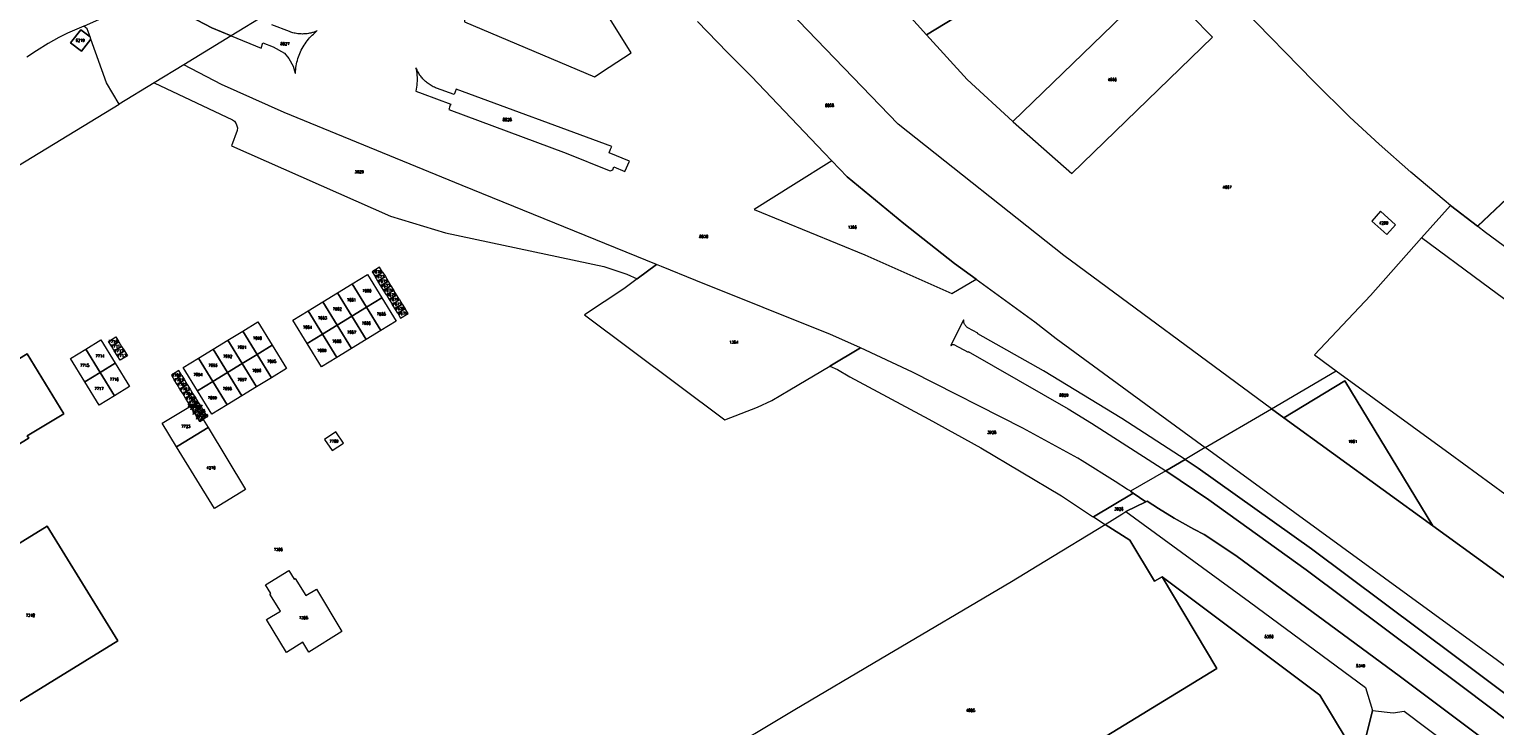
# Model space of a CAD drawing. Header units: metres. Extents: x 3 to 114181, y 112716 to 476231.
# Tile 26 of 90: x 112497 to 113006, y 474525 to 474767. Entities that reach past the tile are written whole.
import ezdxf
from ezdxf.enums import TextEntityAlignment as Align

# ---------------------------------------------------------------- set-up
doc = ezdxf.new("R2010")
doc.units = ezdxf.units.M
doc.header["$MEASUREMENT"] = 0
doc.layers.add('Kadasterperceelnummers', color=14, linetype='Continuous', lineweight=0)
doc.layers.add('Kadasterpercelen', color=14, linetype='Continuous', lineweight=13)
doc.styles.add('Style-STANDARD', font='STANDARD.shx')

msp = doc.modelspace()

# ---------------------------------------------------------------- linework, layer by layer
at = {"layer": 'Kadasterpercelen', "linetype": 'Continuous', "flags": 128}
for points in [[(112894.09, 474815.11), (112876.54, 474813.24), (112856.97, 474801.49), (112831.26, 474844.17), (112830.65, 474843.8), (112818.4, 474836.65), (112804.56, 474827.92), (112781.99, 474814.32), (112777.57, 474811.43), (112776.59, 474809.87), (112775.99, 474808.28), (112775.48, 474806.7), (112775.38, 474805.39), (112775.55, 474803.85), (112775.95, 474802.62), (112777.44, 474799.84), (112778.24, 474798.92), (112808.62, 474765.25), (112868.32, 474801.67), (112890.29, 474809.56)], [(112990.41, 474706), (112988.12, 474707.78), (112976.58, 474717.53), (112965.56, 474727.27), (112955.38, 474736.66), (112942.82, 474749.08), (112918.17, 474774.38), (112994.39, 474846.3), (113005.97, 474834), (113015.84, 474823.76), (113060.44, 474776.45), (113070.61, 474765.73), (112999.67, 474698.82)], [(112672.13, 474813.49), (112664.71, 474805.84), (112658.78, 474799.54), (112654.69, 474793.15), (112652.23, 474788.83), (112650, 474783.09), (112648.86, 474778.24), (112648.41, 474773.67), (112648.31, 474770.2), (112648.31, 474769.77), (112693.38, 474750.62), (112698.5, 474753.97), (112706.16, 474758.92), (112690.15, 474784.61)], [(112890.29, 474809.56), (112868.32, 474801.67), (112808.62, 474765.25), (112822.63, 474749.72), (112838.56, 474735.14), (112887.12, 474782.18), (112892.08, 474782.27), (112890.86, 474784.77), (112888.95, 474790.54), (112888.18, 474800.71), (112888.84, 474805.35)], [(112892.08, 474782.27), (112887.12, 474782.18), (112838.56, 474735.14), (112838.66, 474735.05), (112859.01, 474717.06), (112907.73, 474764.41), (112900.3, 474772.04), (112893.49, 474779.4)], [(112515.38, 474759.52), (112518.69, 474763.71), (112518.42, 474764.47), (112515.23, 474767.01), (112511.64, 474762.48)], [(113070.61, 474765.73), (112999.67, 474698.82), (112999.8, 474698.72), (113070.7, 474765.64)], [(112999.8, 474698.72), (113002.54, 474696.71), (113024.78, 474680.19), (113091.88, 474743.52), (113091.71, 474743.71), (113073.59, 474762.6), (113070.7, 474765.64)], [(112540.56, 474748.49), (112567.78, 474735.66), (112568.43, 474735.2), (112569.02, 474734.27), (112569.58, 474732.92), (112569.46, 474732.04), (112567.41, 474726.65), (112622.57, 474702.19), (112641.73, 474696.43), (112696.61, 474684.74), (112704.6, 474682.05), (112708.22, 474680.51), (112714.88, 474685.48), (112647.51, 474712.87), (112585.73, 474738.29), (112563.96, 474747.96), (112550.87, 474754.77)], [(112631.52, 474746.33), (112631.38, 474745.65), (112633.56, 474744.85), (112643.49, 474741.18), (112643.33, 474740.81), (112643.18, 474740.44), (112643.04, 474740.07), (112642.91, 474739.68), (112642.8, 474739.3), (112683.54, 474724.09), (112698.44, 474718.12), (112698.78, 474717.98), (112699.7, 474718.34), (112700.12, 474719.36), (112703.93, 474717.78), (112705.5, 474721.39), (112698.49, 474724.28), (112698.93, 474725.47), (112699.36, 474726.4), (112645.4, 474746.34), (112644.71, 474744.46), (112638.6, 474746.72), (112638.21, 474746.86), (112637.84, 474747.03), (112637.46, 474747.2), (112637.1, 474747.39), (112636.73, 474747.59), (112636.38, 474747.81), (112636.04, 474748.03), (112635.7, 474748.27), (112635.37, 474748.52), (112635.05, 474748.78), (112634.74, 474749.05), (112634.43, 474749.33), (112634.14, 474749.62), (112633.86, 474749.92), (112633.59, 474750.23), (112633.33, 474750.55), (112633.08, 474750.88), (112632.84, 474751.22), (112632.61, 474751.56), (112632.4, 474751.92), (112632.2, 474752.28), (112632.01, 474752.64), (112631.83, 474753.02), (112631.66, 474753.4), (112631.43, 474753.76), (112631.54, 474753.21), (112631.65, 474752.53), (112631.73, 474751.84), (112631.79, 474751.15), (112631.82, 474750.46), (112631.83, 474749.77), (112631.82, 474749.08), (112631.78, 474748.39), (112631.72, 474747.7), (112631.63, 474747.01)], [(112781.01, 474715.95), (112775.76, 474721.42), (112762.44, 474713.08), (112748.76, 474704.52), (112787.21, 474688.76), (112817.39, 474675.41), (112825.85, 474680.32), (112818.3, 474685.81), (112800.72, 474699.75)], [(112971.29, 474699.27), (112966.06, 474703.92), (112963.08, 474700.52), (112968.29, 474695.84)], [(113040.34, 474582.5), (113072.96, 474626.48), (113059.83, 474636.14), (113021.56, 474664.2), (113001.21, 474679.21), (112980.33, 474694.71), (112962.56, 474674.72), (112943.15, 474654.1), (112948.99, 474649.8), (112950.74, 474648.53), (112990.26, 474619.7), (113023.45, 474595.35)], [(112689.95, 474667.92), (112738.65, 474631.46), (112749.97, 474635.93), (112754.85, 474638.2), (112761.11, 474641.9), (112775.05, 474650.2), (112785.61, 474656.49), (112782.36, 474658), (112775.3, 474661.13), (112728.57, 474679.92), (112716.58, 474684.79), (112714.88, 474685.48), (112708.22, 474680.51), (112703.59, 474677.05)], [(112609.33, 474678.76), (112614.62, 474682.01), (112619.57, 474673.9), (112614.31, 474670.66)], [(112617.28, 474681.27), (112619.85, 474682.85), (112618.82, 474684.49), (112616.27, 474682.91)], [(112619.85, 474682.85), (112620.82, 474681.24), (112618.26, 474679.67), (112617.28, 474681.27)], [(112620.82, 474681.24), (112621.8, 474679.65), (112619.25, 474678.08), (112618.26, 474679.67)], [(112609.19, 474667.52), (112604.08, 474664.39), (112599.11, 474672.48), (112604.22, 474675.61)], [(112604.22, 474675.61), (112609.33, 474678.76), (112614.31, 474670.66), (112609.19, 474667.52)], [(112621.8, 474679.65), (112622.78, 474678.05), (112620.23, 474676.49), (112619.25, 474678.08)], [(112622.78, 474678.05), (112623.75, 474676.46), (112621.19, 474674.89), (112620.23, 474676.49)], [(112623.75, 474676.46), (112621.19, 474674.89), (112622.17, 474673.3), (112624.74, 474674.88)], [(112624.74, 474674.88), (112622.17, 474673.3), (112623.15, 474671.71), (112625.7, 474673.27)], [(112594, 474669.34), (112599.11, 474672.48), (112604.08, 474664.39), (112598.97, 474661.25)], [(112609.19, 474667.52), (112614.31, 474670.66), (112619.28, 474662.58), (112614.17, 474659.43)], [(112624.55, 474665.82), (112619.28, 474662.58), (112614.31, 474670.66), (112619.57, 474673.9)], [(112625.7, 474673.27), (112626.7, 474671.68), (112624.13, 474670.12), (112623.15, 474671.71)], [(112626.7, 474671.68), (112627.66, 474670.09), (112625.12, 474668.53), (112624.13, 474670.12)], [(112627.66, 474670.09), (112625.12, 474668.53), (112626.13, 474666.87), (112628.68, 474668.44)], [(112571.35, 474662.31), (112576.62, 474665.55), (112581.59, 474657.46), (112576.32, 474654.22)], [(112588.72, 474666.09), (112594, 474669.34), (112598.97, 474661.25), (112593.69, 474658.01)], [(112604.08, 474664.39), (112609.19, 474667.52), (112614.17, 474659.43), (112609.05, 474656.29)], [(112821.42, 474666.29), (112816.95, 474657.34), (112817.13, 474657.26), (112817.2, 474657.38), (112817.28, 474657.48), (112817.39, 474657.57), (112817.51, 474657.64), (112817.63, 474657.69), (112817.77, 474657.72), (112817.9, 474657.72), (112818.04, 474657.7), (112822.97, 474655.06), (112823.07, 474655.23), (112857.75, 474635.28), (112865.86, 474630.32), (112891.54, 474613.84), (112898.25, 474617.77), (112876.34, 474632.03), (112849.18, 474648.49), (112826.34, 474661.42), (112826.42, 474661.6), (112822.92, 474663.51), (112822.76, 474663.61), (112822.6, 474663.72), (112822.44, 474663.84), (112822.3, 474663.97), (112822.16, 474664.11), (112822.04, 474664.26), (112821.93, 474664.42), (112821.83, 474664.58), (112821.74, 474664.75), (112821.66, 474664.93), (112821.59, 474665.11), (112821.54, 474665.3), (112821.5, 474665.49), (112821.47, 474665.68), (112821.46, 474665.88), (112821.46, 474666.07)], [(112528.34, 474658.61), (112525.79, 474657.04), (112524.76, 474658.7), (112527.32, 474660.28)], [(112566.22, 474659.18), (112571.35, 474662.31), (112576.32, 474654.22), (112571.2, 474651.08)], [(112593.69, 474658.01), (112598.97, 474661.25), (112603.94, 474653.16), (112598.67, 474649.92)], [(112598.97, 474661.25), (112604.08, 474664.39), (112609.05, 474656.29), (112603.94, 474653.16)], [(112473.5, 474640.51), (112473, 474640.21), (112479.31, 474629.81), (112479.13, 474629.7), (112479.24, 474629.52), (112486.04, 474618.38), (112496.93, 474624.99), (112497.11, 474625.1), (112496.59, 474625.92), (112509.26, 474633.55), (112496.57, 474654.38), (112480.29, 474644.59), (112479.77, 474645.45), (112473.01, 474641.32)], [(112480.29, 474644.59), (112496.57, 474654.38), (112509.26, 474633.55), (112496.59, 474625.92), (112497.11, 474625.1), (112496.93, 474624.99), (112486.04, 474618.38), (112479.24, 474629.52), (112479.13, 474629.7), (112479.31, 474629.81), (112473, 474640.21), (112473.5, 474640.51), (112473.01, 474641.32), (112479.77, 474645.45)], [(112511.6, 474652.86), (112516.88, 474656.08), (112521.85, 474648), (112516.57, 474644.76)], [(112522.14, 474659.33), (112527.12, 474651.23), (112521.85, 474648), (112516.88, 474656.08)], [(112526.76, 474655.45), (112525.79, 474657.04), (112528.34, 474658.61), (112529.32, 474657.01)], [(112530.31, 474655.43), (112527.75, 474653.86), (112526.76, 474655.45), (112529.32, 474657.01)], [(112527.75, 474653.86), (112530.31, 474655.43), (112531.31, 474653.76), (112528.77, 474652.2)], [(112556, 474652.9), (112561.11, 474656.04), (112566.09, 474647.95), (112560.97, 474644.81)], [(112561.11, 474656.04), (112566.22, 474659.18), (112571.2, 474651.08), (112566.09, 474647.95)], [(112576.32, 474654.22), (112581.59, 474657.46), (112586.55, 474649.36), (112581.29, 474646.12)], [(112775.05, 474650.2), (112777.72, 474648.96), (112781.99, 474646.46), (112809.43, 474631.78), (112827.36, 474621.81), (112855.39, 474605.09), (112866.19, 474597.98), (112866.45, 474597.81), (112880.24, 474606.03), (112879.39, 474606.72), (112878.99, 474607), (112878.27, 474607.35), (112874.06, 474610.15), (112862.56, 474617.32), (112861.03, 474618.25), (112841.94, 474628.66), (112803.68, 474648.1), (112785.61, 474656.49)], [(112521.85, 474648), (112527.12, 474651.23), (112532.09, 474643.14), (112526.82, 474639.89)], [(112555.7, 474641.57), (112550.73, 474649.67), (112556, 474652.9), (112560.97, 474644.81)], [(112566.09, 474647.95), (112571.2, 474651.08), (112576.17, 474642.99), (112571.06, 474639.84)], [(112571.2, 474651.08), (112576.32, 474654.22), (112581.29, 474646.12), (112576.17, 474642.99)], [(112521.85, 474648), (112526.82, 474639.89), (112521.55, 474636.66), (112516.57, 474644.76)], [(112550.17, 474646.95), (112549.16, 474648.6), (112546.59, 474647.03), (112547.61, 474645.37)], [(112547.61, 474645.37), (112550.17, 474646.95), (112551.15, 474645.35), (112548.59, 474643.78)], [(112548.59, 474643.78), (112551.15, 474645.35), (112552.12, 474643.76), (112549.56, 474642.19)], [(112560.97, 474644.81), (112565.94, 474636.71), (112560.67, 474633.47), (112555.7, 474641.57)], [(112560.97, 474644.81), (112566.09, 474647.95), (112571.06, 474639.84), (112565.94, 474636.71)], [(112928.23, 474635.34), (112950.74, 474648.53), (112990.26, 474619.7), (113023.45, 474595.35), (113040.34, 474582.5), (113045.75, 474578.39), (113064.58, 474564.67), (113065.88, 474563.73), (113079.29, 474553.96), (113112.06, 474529.96), (113114.01, 474528.53), (113142.16, 474507.84), (113181.74, 474478.75), (113202.5, 474463.23), (113182.02, 474451.2), (112984.27, 474594.68), (112953.66, 474645.04), (112932.49, 474632.25)], [(112932.49, 474632.25), (112953.66, 474645.04), (112984.27, 474594.68)], [(112549.56, 474642.19), (112552.12, 474643.76), (112553.1, 474642.16), (112550.55, 474640.6)], [(112550.55, 474640.6), (112553.1, 474642.16), (112554.08, 474640.57), (112551.53, 474639)], [(112551.53, 474639), (112554.08, 474640.57), (112555.06, 474638.98), (112552.5, 474637.41)], [(112543.44, 474630.35), (112553.18, 474636.3), (112553.48, 474635.81), (112554.46, 474634.22), (112555.44, 474632.62), (112556.45, 474630.97), (112557.61, 474631.68), (112559.39, 474628.8), (112548.98, 474622.49), (112548.41, 474622.15)], [(112554.63, 474636.52), (112554.33, 474637), (112553.18, 474636.3), (112552.5, 474637.41), (112555.06, 474638.98), (112556.03, 474637.38)], [(112553.18, 474636.3), (112554.33, 474637), (112554.63, 474636.52), (112553.48, 474635.81)], [(112553.48, 474635.81), (112554.63, 474636.52), (112555.61, 474634.93), (112554.46, 474634.22)], [(112554.46, 474634.22), (112555.61, 474634.93), (112556.6, 474633.33), (112555.44, 474632.62)], [(112555.61, 474634.93), (112554.63, 474636.52), (112556.03, 474637.38), (112557.02, 474635.8)], [(112556.6, 474633.33), (112555.61, 474634.93), (112557.02, 474635.8), (112558, 474634.19)], [(112557.61, 474631.68), (112556.6, 474633.33), (112558, 474634.19), (112559, 474632.53)], [(112932.49, 474632.25), (112984.27, 474594.68), (113182.02, 474451.2), (113155.69, 474435.72), (113006.7, 474547.9), (112905.26, 474621.88), (112928.23, 474635.34)], [(112555.44, 474632.62), (112556.6, 474633.33), (112557.61, 474631.68), (112556.45, 474630.97)], [(112559.39, 474628.8), (112572.34, 474607.3), (112561.53, 474600.67), (112548.41, 474622.15), (112548.98, 474622.49)], [(112599.76, 474624.7), (112602.39, 474620.82), (112606.27, 474623.45), (112603.65, 474627.33)], [(113155.42, 474435.56), (113155.69, 474435.72), (113006.7, 474547.9), (112905.26, 474621.88), (112898.25, 474617.77), (112902.79, 474614.72), (112942.18, 474586.75), (112992.52, 474548.98), (113119.42, 474453.78), (113134.68, 474442.32), (113148.84, 474431.69)], [(113142.11, 474427.73), (113099.84, 474459.49), (113039.95, 474504.47), (112995.27, 474538.16), (112940.3, 474579.43), (112906.46, 474603.71), (112891.54, 474613.84), (112879.39, 474606.72), (112880.24, 474606.03), (112884.7, 474603.06), (112885.08, 474603.23), (112889.07, 474600.73), (112894.51, 474597.38), (112901.35, 474593.52), (112904.84, 474591.63), (112911.7, 474587.13), (112916.35, 474584.1), (112972.52, 474542.57), (113037.31, 474493.93), (113132.8, 474422.26)], [(112898.25, 474617.77), (112891.54, 474613.84), (112906.46, 474603.71), (112940.3, 474579.43), (112995.27, 474538.16), (113039.95, 474504.47), (113099.84, 474459.49), (113142.11, 474427.73), (113148.84, 474431.69), (113134.68, 474442.32), (113119.42, 474453.78), (112992.52, 474548.98), (112942.18, 474586.75), (112902.79, 474614.72)], [(112866.45, 474597.81), (112870.52, 474595.13), (112876.31, 474598.8), (112877.66, 474599.63), (112884.7, 474603.06), (112880.24, 474606.03)], [(112944.98, 474535.91), (112890.31, 474577.03), (112887.62, 474575.43), (112879.09, 474589.7), (112870.52, 474595.13), (112876.31, 474598.8), (112877.66, 474599.63), (112920.58, 474568.3), (112960.84, 474538.51), (112963.33, 474530.6), (112958.88, 474512.81)], [(113029.25, 474488.91), (113037.31, 474493.93), (112972.52, 474542.57), (112916.35, 474584.1), (112911.7, 474587.13), (112904.84, 474591.63), (112901.35, 474593.52), (112894.51, 474597.38), (112889.07, 474600.73), (112885.08, 474603.23), (112884.7, 474603.06), (112877.66, 474599.63), (112920.58, 474568.3), (112960.84, 474538.51), (112963.33, 474530.6), (112970.41, 474529.7), (112974.28, 474530.31)], [(112503.48, 474594.57), (112486.52, 474584.14), (112467.65, 474572.55), (112482.54, 474548.36), (112492.19, 474532.67), (112528.06, 474554.72)], [(112492.19, 474532.67), (112482.54, 474548.36), (112467.65, 474572.55), (112486.52, 474584.14), (112503.48, 474594.57), (112528.06, 474554.72)], [(112748.96, 474522.57), (112762.87, 474530.95), (112792.55, 474548.46), (112838.09, 474575.34), (112849.57, 474582.47), (112870.52, 474595.13), (112879.09, 474589.7), (112887.62, 474575.43), (112890.31, 474577.03), (112909.34, 474545.2), (112842.88, 474504.49), (112840.63, 474508.16), (112771.1, 474466.07), (112740.52, 474517.75)], [(112579.21, 474574.17), (112587.37, 474579.16), (112589.16, 474576.16), (112589.59, 474576.42), (112593.23, 474570.45), (112596.93, 474572.72), (112605.74, 474558.01), (112594.26, 474550.87), (112592.2, 474554.28), (112586.53, 474550.74), (112579.58, 474562.15), (112584.42, 474565.08), (112580.74, 474571.02), (112581.05, 474571.21)], [(112970.41, 474529.7), (112974.28, 474530.31), (113029.25, 474488.91), (113028.41, 474488.39), (112974.98, 474455.08), (112946.28, 474437.09), (112929.42, 474426.47), (112901.89, 474409.31), (112871.06, 474459.04), (112842.88, 474504.49), (112909.34, 474545.2), (112890.31, 474577.03), (112944.98, 474535.91), (112958.88, 474512.81), (112963.33, 474530.6)]]:
    msp.add_lwpolyline(points, close=True, dxfattribs=at)
for points in [[(112486.69, 474825.99), (112504.12, 474813.82), (112521.96, 474802.26), (112540.19, 474791.33), (112547.77, 474787.24), (112555.46, 474783.36), (112563.24, 474779.68), (112570.31, 474776.3), (112579.45, 474772.29), (112567.36, 474764.88), (112560.64, 474767.69), (112547.82, 474774.31), (112541.52, 474777.62), (112527.44, 474785.27), (112515.11, 474792.57), (112500.99, 474801.61), (112487.2, 474811.13)], [(112487.2, 474811.13), (112500.99, 474801.61), (112515.11, 474792.57), (112527.44, 474785.27), (112541.52, 474777.62), (112547.82, 474774.31), (112560.64, 474767.69), (112567.36, 474764.88), (112550.87, 474754.77), (112540.56, 474748.49), (112528.5, 474741.15), (112524.08, 474748.54), (112518.69, 474763.71), (112518.42, 474764.47), (112517.4, 474767.35), (112516.21, 474768.27), (112521.63, 474770.66), (112519.48, 474771.96), (112508.8, 474778.36), (112498.62, 474784.67), (112489.44, 474790.78)], [(112729.14, 474769.79), (112739.48, 474759.1), (112747.8, 474750.75), (112773.03, 474724.27), (112775.76, 474721.42), (112781.01, 474715.95), (112800.72, 474699.75), (112818.3, 474685.81), (112825.85, 474680.32), (112846.1, 474665.59), (112853.56, 474659.8), (112884.6, 474636.91), (112905.26, 474621.88), (112928.23, 474635.34), (112856.23, 474688.58), (112798.77, 474734.23), (112745.28, 474789.74)], [(112579.45, 474772.29), (112567.36, 474764.88), (112577.73, 474760.54), (112578.31, 474762.41), (112581.96, 474761.01), (112585.8, 474758.83), (112587.3, 474756.94), (112588.84, 474754.36), (112589.5, 474751.9), (112589.65, 474751.9), (112589.68, 474752.54), (112589.73, 474753.18), (112589.8, 474753.82), (112589.89, 474754.45), (112590, 474755.09), (112590.13, 474755.71), (112590.29, 474756.33), (112590.46, 474756.95), (112590.66, 474757.56), (112590.88, 474758.16), (112591.12, 474758.76), (112591.37, 474759.34), (112591.65, 474759.92), (112591.95, 474760.49), (112592.26, 474761.05), (112592.6, 474761.59), (112592.95, 474762.13), (112593.32, 474762.65), (112593.71, 474763.16), (112594.11, 474763.66), (112594.54, 474764.14), (112594.97, 474764.61), (112595.43, 474765.07), (112595.9, 474765.5), (112596.38, 474765.92), (112596.87, 474766.33), (112597.18, 474766.68), (112596.91, 474766.54), (112596.64, 474766.41), (112596.36, 474766.29), (112596.08, 474766.18), (112595.8, 474766.08), (112595.51, 474765.99), (112595.22, 474765.91), (112594.93, 474765.83), (112594.53, 474765.74), (112594.12, 474765.67), (112593.71, 474765.61), (112593.3, 474765.56), (112592.89, 474765.53), (112592.47, 474765.51), (112592.06, 474765.5), (112591.64, 474765.51), (112591.23, 474765.53), (112590.82, 474765.57), (112590.41, 474765.62), (112590, 474765.68), (112589.59, 474765.76), (112589.18, 474765.84), (112588.78, 474765.95), (112588.38, 474766.06), (112587.99, 474766.19), (112587.6, 474766.34), (112581.43, 474768.71)], [(112221.16, 474553.85), (112528.5, 474741.15), (112524.08, 474748.54), (112518.69, 474763.71), (112515.38, 474759.52), (112511.64, 474762.48), (112515.23, 474767.01), (112518.42, 474764.47), (112517.4, 474767.35), (112516.21, 474768.27), (112510.56, 474765.78), (112507.59, 474764.27), (112503.88, 474762.23), (112499.78, 474759.71), (112496.49, 474757.42)], [(113021.56, 474664.2), (113001.21, 474679.21), (112980.33, 474694.71), (112990.41, 474706), (112999.67, 474698.82), (112999.8, 474698.72), (113002.54, 474696.71), (113024.78, 474680.19)]]:
    msp.add_lwpolyline(points, dxfattribs=at)

# ---------------------------------------------------------------- texts
at = {"layer": 'Kadasterperceelnummers', "linetype": 'Continuous', "lineweight": 0, "style": 'Style-STANDARD'}
for s, p in [('6219', (112514.95, 474763.31)), ('8027', (112586, 474762.1)), ('4666', (112873, 474749.67)), ('6058', (112774.91, 474740.71)), ('8028', (112663.1, 474735.77)), ('3929', (112611.77, 474717.64)), ('4667', (112912.87, 474712.3)), ('4299', (112967.17, 474699.88)), ('8030', (112731.28, 474695.16)), ('1356', (112782.81, 474698.42)), ('7670', (112618.02, 474682.88)), ('7671', (112618.84, 474681.26)), ('7672', (112619.98, 474679.66)), ('7680', (112614.41, 474676.33)), ('7673', (112620.97, 474678.07)), ('7674', (112621.95, 474676.47)), ('7675', (112622.93, 474674.88)), ('7682', (112604.11, 474670)), ('7681', (112609.05, 474673.14)), ('7676', (112623.89, 474673.29)), ('7677', (112624.88, 474671.7)), ('7678', (112625.85, 474670.11)), ('7683', (112599, 474666.87)), ('7686', (112614.19, 474665.05)), ('7685', (112619.39, 474668.24)), ('7679', (112626.86, 474668.48)), ('7690', (112576.43, 474659.89)), ('7684', (112593.8, 474663.67)), ('7687', (112609.08, 474661.91)), ('7710', (112526.35, 474658.66)), ('7711', (112527.19, 474657.03)), ('7712', (112528.34, 474655.43)), ('7713', (112529.33, 474653.82)), ('7691', (112571.06, 474656.7)), ('7689', (112598.77, 474655.58)), ('7688', (112603.97, 474658.77)), ('1354', (112741.71, 474658.47)), ('7715', (112516.52, 474650.42)), ('7714', (112521.8, 474653.67)), ('7693', (112561, 474650.43)), ('7692', (112566.11, 474653.57)), ('7695', (112581.39, 474651.79)), ('7716', (112526.77, 474645.56)), ('7700', (112548.35, 474646.99)), ('7701', (112549.18, 474645.36)), ('7702', (112550.32, 474643.77)), ('7694', (112555.81, 474647.23)), ('7697', (112571.08, 474645.46)), ('7696', (112576.2, 474648.61)), ('7717', (112521.49, 474642.33)), ('7703', (112551.3, 474642.18)), ('7704', (112552.29, 474640.58)), ('7705', (112553.26, 474638.99)), ('7699', (112560.78, 474639.14)), ('7698', (112565.97, 474642.33)), ('8029', (112856.22, 474640.07)), ('7719', (112553.71, 474636.41)), ('7706', (112554.35, 474637.64)), ('7720', (112554.52, 474635.37)), ('7721', (112555.33, 474633.78)), ('7707', (112555.79, 474636.16)), ('7708', (112556.77, 474634.56)), ('7723', (112551.59, 474629.22)), ('7722', (112556.49, 474632.15)), ('7709', (112557.77, 474632.93)), ('7769', (112602.97, 474624.07)), ('3928', (112831.19, 474627.15)), ('1961', (112956.43, 474623.99)), ('4270', (112560.34, 474614.86)), ('3926', (112875.31, 474600.58)), ('7306', (112583.67, 474586.49)), ('7310', (112497.64, 474563.63)), ('7312', (112497.64, 474563.63)), ('7305', (112592.43, 474562.75)), ('5350', (112927.39, 474556.22)), ('5349', (112959.16, 474546.07)), ('4805', (112823.86, 474530.6))]:
    msp.add_text(s, height=1, dxfattribs=at).set_placement(p, align=Align.MIDDLE_CENTER)

doc.saveas('drawing.dxf')
